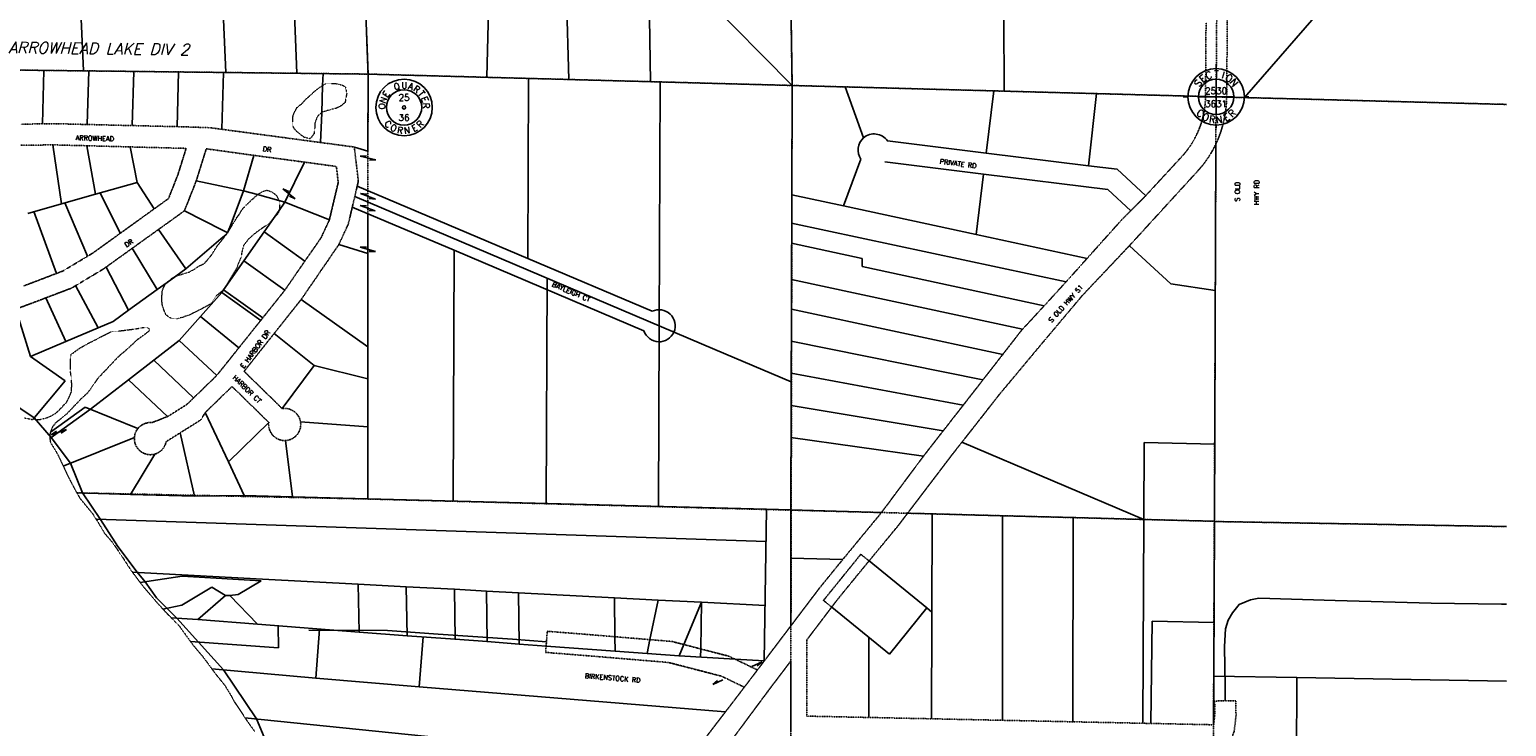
# Model space of a CAD drawing. Extents: x 382064 to 394843, y 99495 to 121971.
# Tile 9 of 36: x 390206 to 394809, y 103177 to 105346. Entities that reach past the tile are written whole.
import ezdxf
from ezdxf.enums import TextEntityAlignment as Align

# ---------------------------------------------------------------- set-up
doc = ezdxf.new("R2010")
doc.units = 0
doc.header["$LTSCALE"] = 0.005
doc.header["$MEASUREMENT"] = 0
for name, pattern in [('DGN Style 6', [74.75, 25, -12.5, 6.25, -12.5, 6, -12.5]), ('Erwl', [0.8, 0.175, -0.05, 0.35, -0.05, 0.175]), ('HIDDEN2', [0.1875, 0.125, -0.0625]), ('PHANTOM', [2.5, 1.25, -0.25, 0.25, -0.25, 0.25, -0.25])]:
    doc.linetypes.add(name, pattern=pattern)
for name, color, linetype in [('17N', 7, 'Continuous'), ('20H', 2, 'Continuous'), ('27N', 7, 'Continuous'), ('30F', 1, 'PHANTOM'), ('30Q', 1, 'PHANTOM'), ('30S', 1, 'PHANTOM'), ('Y', 2, 'Continuous')]:
    doc.layers.add(name, color=color, linetype=linetype)
for name, color, linetype, lineweight in [('E_RW_Existing', 1, 'Erwl', 25), ('E_RW_Property', 1, 'Continuous', 25), ('E_WTR', 4, 'DGN Style 6', 15)]:
    doc.layers.add(name, color=color, linetype=linetype, lineweight=lineweight)
doc.styles.add('CONDO', font='ITALICC.shx', dxfattribs={"height": 35})
doc.styles.add('DIM', font='SIMPLEX', dxfattribs={"height": 20})
doc.styles.add('R', font='ROMANS.shx', dxfattribs={"height": 35})
doc.styles.add('T', font='TXT.shx', dxfattribs={"height": 20})

# ---------------------------------------------------------------- blocks, each defined once
blk = doc.blocks.new('S', base_point=(4834.4, 3124.9))
at = {"layer": 'Y'}
for p, q in [((4834.4, 3212.9), (4834.4, 3226.2)), ((4834.4, 3124.9), (4834.4, 3179.9)), ((4746.4, 3124.9), (4731.5, 3124.9)), ((4834.4, 3124.9), (4779.4, 3124.9)), ((4834.4, 3124.9), (4889.4, 3124.9)), ((4834.4, 3124.9), (4834.4, 3069.9)), ((4922.4, 3124.9), (4936.3, 3124.9)), ((4834.4, 3062.4), (4834.4, 3061)), ((4834.4, 3036.9), (4834.4, 3027.7))]:
    blk.add_line(p, q, dxfattribs=at)
for radius in [88, 55, 2]:
    blk.add_circle((4834.4, 3124.9), radius, dxfattribs=at)
at = {"layer": 'Y', "style": 'DIM'}
for s, rotation, p in [('S', 54, (4786.8, 3160.9)), ('E', 37, (4799.4, 3173.2)), ('C', 20, (4815.1, 3181.4)), ('I', 343, (4853, 3181.6)), ('O', 326, (4868.8, 3173.7)), ('N', 309, (4881.6, 3161.5)), ('C', 317.5308, (4777.7, 3065.5)), ('R', 45.5308, (4891.8, 3066.1)), ('O', 334.5308, (4797.5, 3051.5)), ('R', 351.5308, (4820.6, 3043.9)), ('N', 8.5308, (4844.9, 3043.4)), ('E', 28.5308, (4872.1, 3051.9))]:
    blk.add_text(s, height=22, rotation=rotation, dxfattribs=at).set_placement(p, align=Align.CENTER)
blk.add_text('T', height=22, dxfattribs=at).set_placement((4835.6, 3184.6), align=Align.CENTER)
at = {"layer": 'Y', "style": 'T'}
for tag, p in [('SECN', (4834.4, 3133.6)), ('SECS', (4834.4, 3093.1))]:
    blk.add_attdef(tag, text='', height=20, dxfattribs=at).set_placement(p, align=Align.CENTER)
blk = doc.blocks.new('Q', base_point=(2908.2, 2882.1))
at = {"layer": 'Y'}
for radius in [88, 55, 5]:
    blk.add_circle((2908.2, 2882.1), radius, dxfattribs=at)
at = {"layer": 'Y', "style": 'T'}
for s, rotation, p in [('Q', 20, (2889, 2937.8)), ('A', 343, (2926.4, 2938.2)), ('R', 326, (2942, 2930.4)), ('N', 71, (2852.8, 2902.3)), ('E', 54, (2861.2, 2917.6)), ('T', 309, (2954.7, 2918.4)), ('E', 292, (2963.2, 2903.2)), ('O', 88, (2849.4, 2885.2)), ('R', 275, (2967, 2886.2)), ('C', 317.5308, (2851.5, 2822.7)), ('O', 334.5308, (2871.3, 2808.7)), ('R', 351.5308, (2894.4, 2801.1)), ('N', 8.5308, (2918.7, 2800.6)), ('E', 28.5308, (2945.9, 2809.1)), ('R', 45.5308, (2965.6, 2823.3))]:
    blk.add_text(s, height=20, rotation=rotation, dxfattribs=at).set_placement(p, align=Align.CENTER)
blk.add_text('U', height=20, dxfattribs=at).set_placement((2909.3, 2941), align=Align.CENTER)
for tag, p in [('N', (2908.2, 2912.9)), ('W', (2875.2, 2882.1)), ('S', (2908.2, 2850.2)), ('E', (2939, 2882.1))]:
    blk.add_attdef(tag, text='', height=20, dxfattribs=at).set_placement(p, align=Align.MIDDLE)
blk = doc.blocks.new('H')
at = {"layer": '20H', "color": 2}
for p, q in [((0, 25), (5.2, 5.7)), ((0, -25), (0, 25)), ((-5.2, -5.7), (0, -25))]:
    blk.add_line(p, q, dxfattribs=at)
blk = doc.blocks.new('H1')
at = {"layer": '20H', "color": 2}
for p, q in [((5.2, 15.4), (0, 34.7)), ((0, 34.7), (0, 0))]:
    blk.add_line(p, q, dxfattribs=at)
blk = doc.blocks.new('H2')
at = {"layer": '20H', "color": 2}
for p, q in [((0, 0), (0, -34.7)), ((0, -34.7), (-5.2, -15.4))]:
    blk.add_line(p, q, dxfattribs=at)

msp = doc.modelspace()

# ---------------------------------------------------------------- linework, layer by layer
at = {"layer": '30F'}
for p, q in [((392582.5, 105172.4), (392544.2, 107812.9)), ((393898.3, 103814.8), (394808.6, 103799))]:
    msp.add_line(p, q, dxfattribs=at)
at = {"layer": '30F', "flags": 128}
for points in [[(392574, 99856), (392577, 102529.2), (392582.7, 105172.4)], [(393898.3, 103815.4), (391260.1, 103884.9), (390353.7, 103904)]]:
    msp.add_lwpolyline(points, dxfattribs=at)
at = {"layer": '30Q'}
msp.add_line((391261.2, 105207.8), (391260.1, 103884.9), dxfattribs=at)
msp.add_lwpolyline([(391063.6, 110532), (391164.5, 107844.3), (391261.2, 105207.8)], dxfattribs=at)
at = {"layer": '30S'}
for p, q in [((388603.6, 105238.1), (391261.2, 105207.8)), ((391261.2, 105207.8), (393903.8, 105137)), ((393898.3, 103814.8), (393903.8, 105137)), ((393903.8, 105137), (394808.6, 105113.4)), ((393892.8, 102492.6), (393898.3, 103814.8))]:
    msp.add_line(p, q, dxfattribs=at)
msp.add_lwpolyline([(393903.8, 105137), (393923.9, 107781.9), (393940.8, 110426.2)], dxfattribs=at)
at = {"layer": 'E_RW_Existing'}
for p, q in [((393936.8, 105136.1), (393939.5, 105494.3)), ((393872.5, 105368.5), (393870.8, 105137.9)), ((390179.7, 105051.9), (390246.5, 105052.9)), ((390246.5, 105052.9), (390283.3, 105053.5)), ((390283.3, 105053.5), (390386.5, 105050.9)), ((390386.5, 105050.9), (390526.4, 105047.5)), ((390526.4, 105047.5), (390666.4, 105044.1)), ((390666.4, 105044.1), (390704, 105043.1)), ((390704, 105043.1), (390769.5, 105040.8)), ((390769.5, 105040.8), (390806, 105035.9)), ((390806, 105035.9), (391113.3, 104994.8)), ((390179.4, 104986.1), (390279.4, 104987.5)), ((390279.4, 104987.5), (390385.3, 104984.7)), ((390385.3, 104984.7), (390520.3, 104981.1)), ((390520.3, 104981.1), (390694.3, 104976.5)), ((390694.3, 104976.5), (390668.9, 104895)), ((390725.8, 104875.2), (390757.1, 104975.3)), ((390757.1, 104975.3), (390905.8, 104954.7)), ((391113.3, 104994.8), (391218.5, 104980.7)), ((391231, 104874.4), (391218.5, 104980.7)), ((390905.8, 104954.7), (391063.6, 104933.7)), ((391162.7, 104920.1), (391063.6, 104933.7)), ((393796.9, 104951), (393684.5, 104829.2)), ((390668.9, 104895), (390639.4, 104820.2)), ((391168.3, 104870.4), (391162.7, 104920.1)), ((393633.7, 104673.6), (393846.4, 104906)), ((390689, 104782.1), (390725.8, 104875.2)), ((391140.6, 104753.6), (391168.3, 104870.4)), ((391199.9, 104741.5), (391231, 104874.4)), ((390639.4, 104820.2), (390594.7, 104788.1)), ((390594.7, 104788.1), (390489.2, 104712.2)), ((390607.8, 104723.8), (390689, 104782.1)), ((391115.5, 104699.5), (391140.6, 104753.6)), ((390489.2, 104712.2), (390402.6, 104649.9)), ((390526.5, 104665.5), (390607.8, 104723.8)), ((391064.4, 104625.4), (391115.5, 104699.5)), ((391170.1, 104676.8), (391199.9, 104741.5)), ((390445.2, 104607.2), (390526.5, 104665.5)), ((391170.1, 104676.8), (391052.8, 104506)), ((390386.9, 104640.5), (390310.6, 104594.8)), ((390402.6, 104649.9), (390386.9, 104640.5)), ((390435.9, 104600.5), (390445.2, 104607.2)), ((391001.9, 104534.9), (391064.4, 104625.4)), ((390290.9, 104587.3), (390216.9, 104559.1)), ((390310.6, 104594.8), (390290.9, 104587.3)), ((390350.1, 104549.2), (390435.9, 104600.5)), ((390216.9, 104559.1), (390188, 104548.3)), ((390257.7, 104511.3), (390337.2, 104541.5)), ((390337.2, 104541.5), (390350.1, 104549.2)), ((390933.2, 104449), (391001.9, 104534.9)), ((390164.2, 104476.1), (390239.1, 104504.2)), ((390239.1, 104504.2), (390257.7, 104511.3)), ((391052.8, 104506), (390968.3, 104399.8)), ((393300.6, 104413.2), (393368.4, 104486.7)), ((390858.3, 104355.2), (390926.9, 104441.1)), ((390926.9, 104441.1), (390933.2, 104449)), ((390968.3, 104399.8), (390875, 104282.4)), ((393238.8, 104334.6), (393296.7, 104409)), ((393296.7, 104409), (393300.6, 104413.2)), ((390789.6, 104269.3), (390858.3, 104355.2)), ((393177.3, 104255.8), (393238.8, 104334.6)), ((390717.8, 104199.7), (390789.6, 104269.3)), ((390875, 104282.4), (390993.8, 104166.4)), ((393115.8, 104176.9), (393177.3, 104255.8)), ((390696.2, 104178.9), (390717.8, 104199.7)), ((390837.4, 104235.2), (390753.9, 104154)), ((390951.9, 104123.4), (390837.4, 104235.2)), ((390636.8, 104141.8), (390696.2, 104178.9)), ((390740.2, 104131.3), (390753.9, 104154)), ((393053.7, 104097.4), (393115.8, 104176.9)), ((390636.8, 104141.8), (390587.9, 104122.6)), ((390675.4, 104090.8), (390740.2, 104131.3)), ((390632.2, 104063.8), (390675.4, 104090.8)), ((392991.7, 104017.8), (393053.7, 104097.4))]:
    msp.add_line(p, q, dxfattribs=at)
for points in [[(393684.5, 104829.2), (393611.7, 104756.5), (393436.8, 104561.5), (393368.4, 104486.7)], [(393633.7, 104673.6), (393486.7, 104518.2), (393357.5, 104364.8), (393227.4, 104209), (393079.2, 104020.2), (392913.7, 103802.7), (392776.2, 103636), (392718.7, 103565.2), (392629, 103446.9)], [(392991.7, 104017.8), (392861.1, 103842.7), (392752, 103710.4)], [(392629, 103446.9), (392628.5, 103208.8)], [(392578.9, 103380.8), (392510.7, 103291), (392507.8, 103287.1), (392361.8, 103090.5)], [(392578.9, 103380.8), (392578.4, 103159.8)]]:
    msp.add_lwpolyline(points, dxfattribs=at)
for points in [[(390951.9, 104123.4, 0.467404), (391003.9, 104067, 0.451507), (391050.7, 104125.6, 0.408026), (390993.8, 104166.4)], [(390587.9, 104122.6, 0.25242), (390544.1, 104104.3, 0.15359), (390533.1, 104076.3, 0.521508), (390597, 104024.8, 0.284059), (390632.2, 104063.8)]]:
    msp.add_lwpolyline(points, format="xyb", dxfattribs=at)
at = {"layer": 'E_RW_Existing', "flags": 128}
for points in [[(392752, 103710.4), (392725.1, 103677.8), (392666.8, 103606), (392495.9, 103380.7), (392474.5, 103352.5), (392386.1, 103395.3), (392208.6, 103441.2), (391948.9, 103462.8), (391819.8, 103473), (391817.2, 103440.1), (391814.6, 103407.2), (391943.6, 103397), (392197.5, 103375.9), (392363.2, 103333), (392433.7, 103298.9), (392304.7, 103130.7), (392157.8, 102936.8), (392133.7, 102904.9), (392111.2, 102875.9), (391910.8, 102617.9), (391752.7, 102405.8), (391607, 102211.9), (391386.5, 101911), (391196.5, 101650.3), (391083.4, 101498), (390992.1, 101396.6), (390900.5, 101320), (390869.6, 101301.9)], [(393896.2, 103181.9), (393899.8, 103213.6), (393899.2, 103255.8), (393965.2, 103256.8), (393965.9, 103210.4), (393960.3, 103161.2), (393948.4, 103130.7), (393910.1, 103111.6), (393895.4, 103113.5), (393895.5, 103131.9)], [(393896.2, 103181.9), (393236.8, 103195.9), (392628.5, 103208.8)]]:
    msp.add_lwpolyline(points, dxfattribs=at)
at = {"layer": 'E_RW_Existing'}
for centre, radius, start, end in [((393592.1, 105140), 278.6, 317.3017, 359.5592), ((393580.5, 105141.4), 356.3, 334.902, 359.1549), ((393592.2, 105138.7), 344.6, 317.5367, 334.4831)]:
    msp.add_arc(centre, radius, start, end, dxfattribs=at)
at = {"layer": 'E_RW_Property'}
for p, q in [((390958.9, 107250.4), (391039.4, 105210.3)), ((390374.7, 105217.9), (390311.7, 106541.4)), ((390817.8, 105212.8), (390762.2, 106533.7)), ((391246.5, 105606.6), (391261.2, 105207.8)), ((392576.5, 105583.2), (392582.5, 105172.4)), ((391638.5, 105497.5), (391631.7, 105197.9)), ((391886.6, 105191), (391878.9, 105491.1)), ((392141.5, 105184.2), (392137.1, 105484.1)), ((392582.5, 105172.4), (392248.3, 105510.8)), ((393992.8, 105134.6), (394280.8, 105466.4)), ((393243, 105154.7), (393242.1, 105385.1)), ((388871.4, 105235), (391261.2, 105207.8)), ((390246.5, 105052.9), (390251.1, 105219.3)), ((390386.5, 105050.9), (390391, 105217.7)), ((390526.4, 105047.5), (390531.1, 105216.1)), ((390666.4, 105044.1), (390671.1, 105214.5)), ((390806, 105035.9), (390811.1, 105212.9)), ((391119.8, 105172.6), (391121.2, 105209.4)), ((391261, 104967.6), (391261.2, 105207.8)), ((391261.2, 105207.8), (392582.5, 105172.4)), ((391116.7, 105086.9), (391119.8, 105172.6)), ((391761.2, 105194.4), (391759.1, 104633.5)), ((392171.1, 105183.4), (392168.3, 104424.3)), ((392582.7, 105172.4), (392578.2, 103851)), ((392582.5, 105172.4), (393870.8, 105137.9)), ((392747.7, 105167.9), (392805, 105008.9)), ((393211.1, 105155.5), (393187.2, 104961.7)), ((393531, 105147), (393506, 104922.4)), ((393936.8, 105136.1), (393992.8, 105134.6)), ((393992.8, 105134.6), (394808.6, 105113.4)), ((391113.3, 104994.8), (391116.7, 105086.9)), ((390279.4, 104987.5), (390306.5, 104804.1)), ((390385.3, 104984.7), (390412.3, 104834)), ((390520.3, 104981.1), (390542.2, 104870.7)), ((391218.5, 104980.7), (391261, 104967.6)), ((393898.3, 103814.8), (393903.2, 104990.2)), ((390905.8, 104954.7), (390873.2, 104844.4)), ((391063.6, 104933.7), (391002.1, 104809.4)), ((392796.9, 104943.4), (392742.9, 104797.5)), ((392871.5, 104934.2), (393179.1, 104896.2)), ((393179.1, 104896.2), (393156, 104708.6)), ((393179.1, 104896.2), (393566.2, 104848.5)), ((393595.4, 104911.4), (393506, 104922.4)), ((390542.2, 104870.7), (390412.3, 104834)), ((390489.2, 104712.2), (390426.8, 104838.1)), ((390594.7, 104788.1), (390542.2, 104870.7)), ((390725.8, 104875.2), (390873.2, 104844.4)), ((391227.4, 104858.9), (391759.1, 104633.5)), ((393566.2, 104848.5), (393637.7, 104782.5)), ((390306.5, 104804.1), (390200.6, 104774.2)), ((390412.3, 104834), (390306.5, 104804.1)), ((390386.9, 104640.5), (390316.1, 104806.8)), ((391002.1, 104809.4), (390984.1, 104783.6)), ((391140.6, 104753.6), (391002.1, 104809.4)), ((391212.1, 104793.7), (391529.4, 104659.2)), ((391219.7, 104826.3), (392341.6, 104350.8)), ((392742.9, 104797.5), (392581.5, 104832.2)), ((393156, 104708.6), (392742.9, 104797.5)), ((390290.9, 104587.3), (390219.8, 104779.6)), ((390966.2, 104758.1), (390937.3, 104716.7)), ((390984.1, 104783.6), (390966.2, 104758.1)), ((390607.8, 104723.8), (390693.9, 104601.1)), ((390937.3, 104716.7), (390874.4, 104626.5)), ((391064.4, 104625.4), (390937.3, 104716.7)), ((392581.2, 104744.2), (393436.8, 104561.5)), ((393502, 104634.1), (393156, 104708.6)), ((390526.5, 104665.5), (390604.5, 104536.9)), ((391260.7, 104649.6), (391170.1, 104676.8)), ((391529.4, 104659.2), (391526.2, 103878)), ((392801, 104633.8), (392581, 104681.1)), ((393762.8, 104555.3), (393633.7, 104673.6)), ((390445.2, 104607.2), (390515.2, 104472.9)), ((390874.4, 104626.5), (390811.3, 104536.4)), ((391001.9, 104534.9), (390874.4, 104626.5)), ((391260.5, 104358.5), (391260.7, 104649.6)), ((392800.9, 104608.8), (392801, 104633.8)), ((392800.9, 104608.8), (393368.4, 104486.7)), ((390662.5, 104578.5), (390635.1, 104558.9)), ((390693.9, 104601.1), (390662.5, 104578.5)), ((391819, 104572.3), (391816.1, 103870.6)), ((392580.6, 104568.1), (393300.6, 104413.2)), ((390350.1, 104549.2), (390420.5, 104418.2)), ((390604.5, 104536.9), (390515.2, 104472.9)), ((390635.1, 104558.9), (390604.5, 104536.9)), ((390805.7, 104528.2), (390739.3, 104453.4)), ((390926.9, 104441.1), (390805.7, 104528.2)), ((390811.3, 104536.4), (390933.2, 104449)), ((393901.3, 104533.8), (393762.8, 104555.3)), ((390209, 104328.3), (390164.2, 104476.1)), ((390257.7, 104511.3), (390319.4, 104375.3)), ((390515.2, 104472.9), (390466.6, 104437.8)), ((391052.8, 104506), (391260.5, 104358.5)), ((392580.3, 104476.3), (393238.8, 104334.6)), ((390466.6, 104437.8), (390420.5, 104418.2)), ((390739.3, 104453.4), (390672.9, 104378.7)), ((390858.3, 104355.2), (390739.3, 104453.4)), ((392168.3, 104424.3), (392166, 103861.6)), ((390420.5, 104418.2), (390319.4, 104375.3)), ((390672.9, 104378.7), (390593.8, 104317.5)), ((390789.6, 104269.3), (390672.9, 104378.7)), ((390968.3, 104399.8), (391093.6, 104300.2)), ((390319.4, 104375.3), (390209, 104328.3)), ((391260.4, 104259.4), (391260.5, 104358.5)), ((392341.6, 104350.8), (392579.5, 104250)), ((392580, 104376.3), (393177.3, 104255.8)), ((390317.8, 104252.6), (390209, 104328.3)), ((390593.8, 104317.5), (390514.6, 104256.4)), ((390717.8, 104199.7), (390593.8, 104317.5)), ((390993.8, 104166.4), (391093.6, 104300.2)), ((391093.6, 104300.2), (391260.4, 104259.4)), ((390216.3, 104132.3), (390317.8, 104252.6)), ((390396, 104164.6), (390514.6, 104256.4)), ((390514.6, 104256.4), (390636.8, 104141.8)), ((391260.3, 104109.7), (391260.4, 104259.4)), ((392579.6, 104276.4), (393115.8, 104176.9)), ((390138, 104193.6), (390221.1, 104137.9)), ((390269.6, 104073.6), (390396, 104164.6)), ((390271.3, 104093.3), (390379.6, 104171.3)), ((390379.6, 104171.3), (390544.1, 104104.3)), ((390753.9, 104154), (390826.3, 104000.2)), ((392579.3, 104176.4), (393053.7, 104097.4)), ((390221.1, 104137.9), (390273.6, 104076.5)), ((390826.3, 104000.2), (390951.9, 104123.4)), ((391050.7, 104125.6), (391260.3, 104109.7)), ((391260.1, 103884.9), (391260.3, 104109.7)), ((390334.4, 103996.7), (390273.6, 104076.5)), ((390533.1, 104076.3), (390311.3, 103987.4)), ((390675.4, 104090.8), (390720.9, 103893.8)), ((391003.9, 104067), (391025.5, 103891.4)), ((392579, 104076.4), (392991.7, 104017.8)), ((393111.5, 104061.4), (393678.4, 103821.2)), ((393679.4, 104061.2), (393678.4, 103821.2)), ((393899.3, 104055.4), (393679.4, 104061.2)), ((390597, 104024.8), (390520.9, 103899.4)), ((390371, 103903.6), (390334.4, 103996.7)), ((390826.3, 104000.2), (390875.6, 103895.6)), ((390353.7, 103904.1), (390520.9, 103899.4)), ((390371, 103903.6), (390428, 103821.5)), ((390520.9, 103899.4), (390720.9, 103893.8)), ((390720.9, 103893.8), (390875.6, 103895.6)), ((390875.6, 103895.6), (391025.5, 103891.4)), ((391025.5, 103891.4), (391260.1, 103884.9)), ((391260.1, 103884.9), (392503.2, 103852.9)), ((392503.2, 103852.9), (392578.2, 103851)), ((392578.2, 103851), (392579.1, 103490.4)), ((392578.2, 103851), (392861.1, 103842.7)), ((393018.6, 103838.5), (392942.5, 103840.5)), ((393016.9, 103200.6), (393018.6, 103838.5)), ((393238.5, 103832.7), (393018.6, 103838.5)), ((393238.5, 103832.7), (393237.9, 103195.9)), ((393458.5, 103826.9), (393238.5, 103832.7)), ((393458.5, 103826.9), (393457.8, 103191.2)), ((393678.4, 103821.2), (393458.5, 103826.9)), ((390428, 103821.5), (390481.2, 103736.6)), ((393675.7, 103186.6), (393678.4, 103821.2)), ((393898.3, 103815.4), (393678.4, 103821.2)), ((393896.3, 103333.6), (393898.3, 103814.8)), ((393898.3, 103814.8), (394808.6, 103799)), ((390481.2, 103736.6), (390541.3, 103656.7)), ((392740.2, 103696.1), (392578.6, 103700.9)), ((392822.4, 103692), (393002.6, 103545.9)), ((390932.4, 103635), (390526.6, 103657.5)), ((390541.3, 103656.7), (390567.1, 103627)), ((390551.4, 103624.6), (390682.3, 103644.6)), ((390682.3, 103644.6), (390928, 103629.8)), ((390567.1, 103627), (390602.4, 103577.6)), ((390774.4, 103610.3), (390680.9, 103554.5)), ((390817.3, 103584.7), (390774.4, 103610.3)), ((390928, 103629.8), (390856.7, 103587.2)), ((391230.7, 103619.4), (390932.4, 103635)), ((390602.4, 103577.6), (390665.6, 103514.1)), ((390680.9, 103554.5), (390622.1, 103542)), ((390730.5, 103509.2), (390817.3, 103584.7)), ((390856.7, 103587.2), (390830.9, 103584.4)), ((390830.9, 103584.4), (390916.6, 103495.2)), ((390647.9, 103515.4), (390730.5, 103509.2)), ((390665.6, 103514.1), (390732.5, 103439.6)), ((392886.2, 103402.2), (392705.9, 103548.3)), ((393002.6, 103545.9), (392886.2, 103402.2)), ((393704.9, 103504), (393700.7, 103186.1)), ((393897, 103500), (393704.9, 103504)), ((390916.6, 103495.2), (391233.3, 103470.4)), ((390707.7, 103441.4), (390981.7, 103421.3)), ((390732.5, 103439.6), (390810.7, 103352.5)), ((391432.5, 103455.6), (391420.5, 103300.2)), ((392030.7, 103456), (392031.1, 103411.1)), ((392031.1, 103411.1), (392130.9, 103403.7)), ((392139.7, 103447), (392130.9, 103403.7)), ((392130.9, 103403.7), (392230.6, 103396.3)), ((390774.8, 103355.7), (391098.6, 103327.5)), ((390810.7, 103352.5), (390913.5, 103200.1)), ((393895.7, 103181.9), (393896.3, 103333.6)), ((393896.3, 103333.6), (394155.4, 103328.9)), ((394155.4, 103328.9), (394152.5, 102490.4)), ((394155.4, 103328.9), (394808.6, 103318)), ((392374.5, 103221.8), (391420.5, 103300.2)), ((390877.7, 103203.7), (392253.9, 103063.7)), ((390990.4, 103018), (390913.5, 103200.1))]:
    msp.add_line(p, q, dxfattribs=at)
at = {"layer": 'E_RW_Property', "linetype": 'HIDDEN2'}
for p, q in [((391260.9, 104844.7), (391261, 104967.6)), ((391260.7, 104649.6), (391260.8, 104773)), ((392680.3, 103569), (392796.7, 103712.8)), ((392796.7, 103712.8), (392822.4, 103692)), ((392705.9, 103548.3), (392680.3, 103569))]:
    msp.add_line(p, q, dxfattribs=at)
at = {"layer": 'E_RW_Property', "flags": 128}
for points in [[(393506, 104922.4), (393187.2, 104961.7), (392879.6, 104999.7, 0.452601), (392805, 105008.9, 0.37687), (392796.9, 104943.4)], [(391529.4, 104659.2), (392120.8, 104408.6, 2.653433), (392146.6, 104469.3), (391759.1, 104633.5)]]:
    msp.add_lwpolyline(points, format="xyb", dxfattribs=at)
at = {"layer": 'E_RW_Property'}
for points in [[(393684.5, 104829.2), (393683.4, 104830.1), (393595.4, 104911.4)], [(390873.2, 104844.4), (390834.3, 104742.1), (390823.5, 104713.5)], [(390873.2, 104844.4), (390916.9, 104832.6)], [(390916.9, 104832.6), (390983.5, 104814.5)], [(390983.5, 104814.5), (391002.1, 104809.4)], [(390689, 104782.1), (390808, 104721.4), (390817.9, 104716.3), (390823.5, 104713.5)], [(390823.5, 104713.5), (390809.5, 104701.4), (390693.9, 104601.1)], [(392503.2, 103852.9), (392495.9, 103380.7)], [(390413.8, 103822), (392501.7, 103752.9)], [(391380.5, 103611.5), (391230.7, 103619.4), (391233.3, 103470.4), (391382.8, 103459.3)], [(391530.3, 103603.7), (391380.5, 103611.5), (391382.8, 103459.3), (391532.4, 103448.2)], [(391630.2, 103598.4), (391530.3, 103603.7), (391532.4, 103448.2), (391632.1, 103440.7)], [(391730, 103593.2), (391630.2, 103598.4), (391632.1, 103440.7), (391731.9, 103433.3)], [(390817.3, 103584.7), (390830.9, 103584.4)], [(392029.6, 103577.5), (391730, 103593.2), (391731.9, 103433.3), (391816.2, 103427.1)], [(392164.9, 103570.4), (392029.6, 103577.5), (392030.7, 103456)], [(392300.3, 103563.3), (392164.9, 103570.4), (392139.7, 103447)], [(392498.6, 103552.9), (392300.3, 103563.3), (392245.4, 103431.7)], [(390916.6, 103495.2), (390730.5, 103509.2)], [(393002.6, 103545.9), (393017.8, 103532.9)], [(390980.8, 103490.2), (390981.7, 103421.3)], [(391110.4, 103480), (391098.6, 103327.5), (391420.5, 103300.2)], [(391816.2, 103427.1), (392031.1, 103411.1)], [(392245.4, 103431.7), (392230.6, 103396.3), (392405.2, 103386)], [(392821.4, 103454.7), (392821.9, 103204.7)], [(392405.2, 103386), (392495.9, 103380.7)]]:
    msp.add_lwpolyline(points, dxfattribs=at)
at = {"layer": 'E_RW_Property', "flags": 128}
for points in [[(390811.3, 104536.4), (390805.7, 104528.2)], [(392300.3, 103563.3), (392298, 103418.1)], [(393932.2, 103256.3), (393931.6, 103300.4), (393929.7, 103426.1), (393932.9, 103480.5), (393941.8, 103508), (393955.2, 103530.6), (393975.4, 103556.8), (394011.4, 103571.1), (394037.1, 103576.5), (394274.4, 103569), (394573.6, 103560.5), (394793.5, 103557.4), (394808.6, 103557)], [(391817.2, 103440.1), (391711.5, 103448.5), (391480.1, 103463.7), (391322.2, 103475.8), (391076.4, 103476.3)], [(392298, 103418.1), (392297.6, 103392.3)]]:
    msp.add_lwpolyline(points, dxfattribs=at)
at = {"layer": 'E_RW_Property', "linetype": 'HIDDEN2'}
msp.add_lwpolyline([(392433.7, 103298.9), (392474.5, 103352.5)], dxfattribs=at)
at = {"layer": 'E_WTR'}
for points in [[(391194.8, 105147.7), (391189.8, 105119.7), (391177, 105108.7), (391162, 105101.2), (391143, 105096.8), (391120.6, 105089.8), (391108.7, 105081.3), (391102.5, 105074.8), (391095.8, 105055.6), (391094.8, 105038.3), (391092.9, 105022.2), (391084.2, 105010.5), (391080.4, 105006.5), (391062.1, 105010.9), (391050.5, 105019.8), (391039.7, 105028.4), (391032, 105037.2), (391027.1, 105045.6), (391026.6, 105059.4), (391027.5, 105078), (391033.3, 105091.5), (391039.8, 105103.5), (391056, 105116.8), (391065.6, 105127.7), (391077.9, 105138.7), (391095.4, 105154.8), (391115, 105169.8), (391129.2, 105178.2), (391147.2, 105178.7), (391164.2, 105177.9), (391183.5, 105172.6), (391190.6, 105167.5), (391194.8, 105147.7)], [(390853.1, 104762.5), (390859.9, 104771.1), (390868.9, 104786.8), (390882.4, 104800.8), (390902.5, 104819.7), (390917.5, 104833.1), (390932.9, 104842.3), (390945.6, 104846.5), (390961.7, 104841.5), (390973.1, 104832.2), (390976.9, 104828), (390984.7, 104812), (390985.9, 104800.5), (390984.8, 104787), (390982.4, 104775.6), (390972.7, 104765.6), (390952.9, 104742.5), (390930.6, 104727.4), (390908.8, 104711.7), (390888.5, 104694), (390873.1, 104674.5), (390867.7, 104651.9), (390865.4, 104637.3), (390856.8, 104617.5), (390852.4, 104604.6), (390811.3, 104536.4), (390787.2, 104516.4), (390770.7, 104491.7), (390735.1, 104472.8), (390704.8, 104457.9), (390685.6, 104451.1), (390665, 104445.2), (390648, 104447), (390636.3, 104454.4), (390631.1, 104459.2), (390624, 104476.6), (390620.5, 104487.4), (390618.5, 104502.5), (390619.2, 104520.2), (390619.7, 104532.3), (390624.1, 104542.8), (390629, 104552.8), (390639, 104562.8), (390652.5, 104573.8), (390664.5, 104579.5), (390688.2, 104587), (390702.9, 104591.3), (390719.7, 104600.1), (390735.4, 104611.2), (390750.4, 104617.4), (390762.8, 104631.4), (390774.6, 104646.1), (390792.4, 104674.4), (390798.9, 104681.8), (390823.5, 104713.5), (390853.1, 104762.5)], [(390191.2, 104137.4), (390215.8, 104132.3), (390239.2, 104132.7), (390256.4, 104136.7), (390268.9, 104141.1), (390291, 104153.9), (390309.3, 104173), (390321.5, 104185.7), (390328.8, 104199.3), (390336.8, 104217.9), (390338.1, 104239.7), (390337.2, 104254.8), (390334.1, 104281.6), (390334, 104308.4), (390334.2, 104320.8), (390335.9, 104335), (390362.9, 104354.5), (390391.9, 104371), (390429.6, 104390.1), (390458.9, 104405), (390506.8, 104410.7), (390533.4, 104414.2), (390563.1, 104419.2), (390574.1, 104418.5), (390580.2, 104413.1), (390580.2, 104409.4), (390568.8, 104399.7), (390541.8, 104380.3), (390530.6, 104369.9), (390504.1, 104345.4), (390485.1, 104329.9), (390459.3, 104302.8), (390440.6, 104282.9), (390418.1, 104259.4), (390399.3, 104231.2), (390386.6, 104214.5), (390366.5, 104196.2), (390343.9, 104172.4), (390322.2, 104149.5), (390287.3, 104121.6), (390277.7, 104108.8), (390270.7, 104091.9), (390269, 104077.7), (390271.5, 104060.8), (390288.2, 104033.9), (390297.5, 104017.2), (390315.2, 103978.9), (390331.2, 103945.6), (390350.1, 103910.3), (390353.7, 103904.1)], [(390353.7, 103904.1), (390364.1, 103886.2), (390401.8, 103840.5), (390419.4, 103813.4), (390439, 103779.5), (390464.9, 103749.4), (390494.2, 103706.5), (390521.3, 103664.5), (390560.4, 103612.7), (390599.4, 103567.2), (390628.3, 103535.2), (390671.5, 103491.5), (390698.8, 103453.6), (390718, 103427.5), (390746.1, 103394.5), (390787.5, 103338.5), (390813.9, 103306), (390832.7, 103275.3), (390844.9, 103253.1), (390868.6, 103217.6), (390883.2, 103195.3), (390907.7, 103161.3)]]:
    msp.add_lwpolyline(points, dxfattribs=at)

# ---------------------------------------------------------------- block references
at = {"layer": '20H'}
for name, p, rotation in [('H', (391261, 104946.5), 256.1021885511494), ('H', (391015.1, 104835.1), 50.28435445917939), ('H', (391260.9, 104827.3), 249.9229898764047), ('H', (391260.3, 104790.4), 249.9229898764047), ('H', (391260.6, 104662.2), 253.3349365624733), ('H', (390297.7, 104093.1), 109.2629469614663), ('H1', (392457.4, 103363.7), 294.8875987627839), ('H2', (392366.7, 103321.7), 294.8875987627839)]:
    msp.add_blockref(name, p, dxfattribs=dict(at, rotation=rotation))
at = {"layer": 'Y'}
ref = msp.add_blockref('S', (393903.8, 105137), dxfattribs=at)
ref.add_attrib('SECS', '3631', dxfattribs={"color": 2, "height": 20, "style": 'T'}).set_placement((393903.8, 105105.3), align=Align.CENTER)
ref.add_attrib('SECN', '2530', dxfattribs={"color": 2, "height": 20, "style": 'T'}).set_placement((393903.8, 105145.7), align=Align.CENTER)
ref = msp.add_blockref('Q', (391373.4, 105104.1), dxfattribs=at)
ref.add_attrib('N', '25', dxfattribs={"height": 20, "rotation": 360, "style": 'T', "oblique": 360}).set_placement((391373.4, 105134.9), align=Align.MIDDLE)
ref.add_attrib('S', '36', dxfattribs={"height": 20, "rotation": 360, "style": 'T', "oblique": 360}).set_placement((391373.4, 105072.2), align=Align.MIDDLE)

# ---------------------------------------------------------------- texts
at = {"layer": '17N', "style": 'R'}
for s, rotation, p in [('ARROWHEAD', 358.5704, (390349.8, 105001.9)), ('DR', 352.3264, (390932.3, 104968.2)), ('PRIVATE RD', 352.8591, (393041.9, 104928.7)), ('S OLD', 89.3441, (393977.3, 104810.9)), ('HWY RD', 89.3441, (394037, 104800.3)), ('DR', 34.6996, (390509, 104668)), ('BAYLEIGH CT', 337.0074, (391832.9, 104547.6)), ('S OLD HWY 51', 47.9584, (393390.9, 104433)), ('E HARBOR DR', 53.7822, (390874.5, 104290.5)), ('HARBOR CT', 315.8641, (390837.8, 104261.3))]:
    msp.add_text(s, height=15, rotation=rotation, dxfattribs=at).set_placement(p)
msp.add_text('BIRKENSTOCK RD', height=15, rotation=355.3149, dxfattribs=at).set_placement((392022.7, 103320), align=Align.CENTER)
at = {"layer": '27N', "style": 'CONDO'}
msp.add_text('ARROWHEAD LAKE DIV 2', height=35, rotation=359.3167, dxfattribs=at).set_placement((390140.4, 105273.3))

doc.saveas('drawing.dxf')
